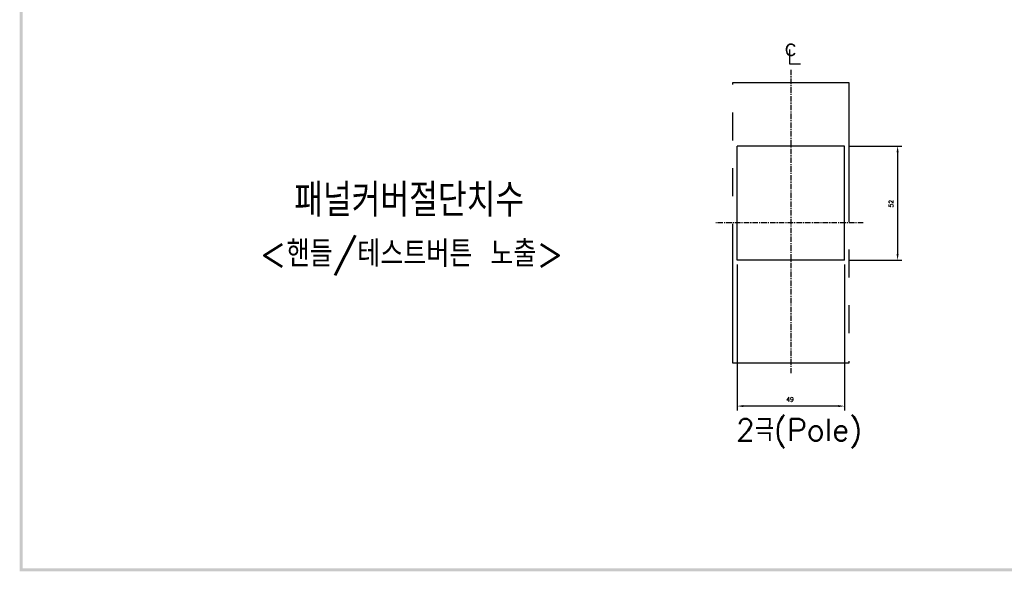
# Model space of a CAD drawing. Extents: x -26 to 1050, y -162 to 594.
# Tile 1 of 5: x -15 to 434, y -157 to 94. Entities that reach past the tile are written whole.
import ezdxf

# ---------------------------------------------------------------- set-up
doc = ezdxf.new("R2010")
doc.units = 0
doc.header["$MEASUREMENT"] = 0
doc.linetypes.add('CENTER', pattern=[2, 1.25, -0.25, 0.25, -0.25])
doc.linetypes.add('PHANTOMX2', pattern=[127, 63.5, -12.7, 12.7, -12.7, 12.7, -12.7])
for name, color, linetype in [('cen', 1, 'CENTER'), ('di', 3, 'CONTINUOUS'), ('DIM', 3, 'CONTINUOUS'), ('dwg', 7, 'CONTINUOUS'), ('NOTE', 4, 'CONTINUOUS'), ('ph', 6, 'PHANTOMX2')]:
    doc.layers.add(name, color=color, linetype=linetype)
doc.styles.add('K25', font='TXT', dxfattribs={"width": 0.9, "height": 2.5, "bigfont": 'TBHAN'})
doc.styles.add('KIM', font='ROMANS.shx', dxfattribs={"height": 5, "bigfont": 'GSG1.shx'})
doc.styles.get("Standard").update_dxf_attribs({"font": 'romans.shx', "height": 2, "bigfont": 'hgs.shx'})
doc.dimstyles.new('STANDARD$0', dxfattribs={"dimtxt": 5, "dimasz": 5, "dimexe": 1, "dimexo": 2, "dimgap": 2, "dimtad": 1, "dimdec": 4, "dimzin": 12, "dimdsep": 46, "dimtxsty": 'KIM', "dimcen": -1, "dimdle": 0.1, "dimadec": 0, "dimazin": 0, "dimtfac": 1, "dimtdec": 4, "dimtmove": 0, "dimatfit": 3, "dimfxl": 0, "dimtolj": 1, "dimtzin": 0, "dimarcsym": 0})

# ---------------------------------------------------------------- blocks, each defined once
blk = doc.blocks.new('*D157')
at = {"layer": 'di'}
for p, q in [((311.89, -17.35), (311.89, -83.89)), ((360.89, -17.35), (360.89, -83.89)), ((358.09, -81.89), (314.69, -81.89))]:
    blk.add_line(p, q, dxfattribs=at)
for points in [[(314.69, -81.42), (314.69, -82.35), (311.89, -81.89)], [(358.09, -81.42), (358.09, -82.35), (360.89, -81.89)]]:
    blk.add_solid(points, dxfattribs=at)
at = {"layer": 'di', "insert": (335.99, -78.89), "char_height": 2, "attachment_point": 5}
blk.add_mtext('\\A1;49', dxfattribs=at)
blk = doc.blocks.new('*D158')
at = {"layer": 'di'}
for p, q in [((362.89, 36.65), (387.08, 36.65)), ((385.08, 33.85), (385.08, -12.55)), ((362.89, -15.35), (387.08, -15.35))]:
    blk.add_line(p, q, dxfattribs=at)
for points in [[(384.61, 33.85), (385.55, 33.85), (385.08, 36.65)], [(384.61, -12.55), (385.55, -12.55), (385.08, -15.35)]]:
    blk.add_solid(points, dxfattribs=at)
at = {"layer": 'di', "insert": (382.08, 10.37), "char_height": 2, "attachment_point": 5, "rotation": 90}
blk.add_mtext('\\A1;52', dxfattribs=at)

msp = doc.modelspace()

# ---------------------------------------------------------------- linework, layer by layer
at = {"layer": 'cen', "ltscale": 2}
for p, q in [((336.395, 71.43), (336.395, -66.858)), ((369.393, 1.646), (302.224, 1.646))]:
    msp.add_line(p, q, dxfattribs=at)
at = {"layer": 'dwg', "color": 7}
for p, q in [((360.895, 36.646), (311.895, 36.646)), ((311.895, -15.354), (311.895, 36.646)), ((360.895, -15.354), (360.895, 36.646)), ((360.895, -15.354), (311.895, -15.354))]:
    msp.add_line(p, q, dxfattribs=at)
at = {"layer": 'dwg'}
for points in [[(-15.417, -157.196), (-14.117, -156.546), (-15.417, 589.004), (-14.117, 587.704)], [(1045.383, -157.196), (1044.083, -155.896), (-15.417, -157.196), (-14.117, -155.896)]]:
    msp.add_trace(points, dxfattribs=at)
at = {"layer": 'NOTE'}
for p, q in [((335.755, 80.645), (335.755, 74.126)), ((335.755, 74.126), (340.712, 74.126))]:
    msp.add_line(p, q, dxfattribs=at)
at = {"layer": 'ph'}
for p, q in [((309.895, -62.354), (309.895, 65.646)), ((309.895, 65.646), (362.895, 65.646)), ((362.895, 65.646), (362.895, -62.354)), ((362.895, -62.354), (309.895, -62.354))]:
    msp.add_line(p, q, dxfattribs=at)

# ---------------------------------------------------------------- texts
at = {"layer": 'di', "attachment_point": 1}
for s, insert, char_height, width in [('{\\Fromans,hgs|c129;패널커버절단치수}', (109.826, 19.472), 15, 177.9211), ('{\\Fromans,hgs|c129;2극(Pole)}', (311.36, -87.762), 10, 116.39597)]:
    msp.add_mtext(s, dxfattribs=dict(at, insert=insert, char_height=char_height, width=width))
at = {"layer": 'DIM', "insert": (94, -6.43), "char_height": 12, "width": 207.68749, "attachment_point": 1}
msp.add_mtext('\\pt156;<핸들/테스트버튼 노출>', dxfattribs=at)
at = {"layer": 'NOTE', "style": 'K25', "width": 0.9}
msp.add_text('c', height=7.925, dxfattribs=at).set_placement((333.539, 77.875))

# ---------------------------------------------------------------- dimensions: what is measured, and where the dimension line sits
at = {"layer": 'di'}
dim = msp.add_linear_dim(base=(385.081, -15.354), p1=(360.895, 36.646), p2=(360.895, -15.354), angle=90, dimstyle='STANDARD$0', override={"dimtxt": 3, "dimasz": 2.8, "dimexe": 2, "dimdec": 2, "dimzin": 8, "dimtxsty": 'Standard', "dimcen": 0, "dimclrd": 256, "dimclre": 256, "dimclrt": 256, "dimadec": 2, "dimazin": 2, "dimtfac": 0.6, "dimtdec": 2, "dimtzin": 8, "dimlwd": 65535, "dimlwe": 65535, "dimarcsym": 1}, dxfattribs=at)
dim.commit()
dim.dimension.update_dxf_attribs({"geometry": '*D158', "text_midpoint": (385.081, 10.371), "dimtype": 160})
dim = msp.add_linear_dim(base=(311.895, -81.888), p1=(360.895, -15.354), p2=(311.895, -15.354), dimstyle='STANDARD$0', override={"dimtxt": 3, "dimasz": 2.8, "dimexe": 2, "dimdec": 2, "dimzin": 8, "dimtxsty": 'Standard', "dimcen": 0, "dimclrd": 256, "dimclre": 256, "dimclrt": 256, "dimadec": 2, "dimazin": 2, "dimtfac": 0.6, "dimtdec": 2, "dimtzin": 8, "dimlwd": 65535, "dimlwe": 65535, "dimarcsym": 1}, dxfattribs=at)
dim.commit()
dim.dimension.update_dxf_attribs({"geometry": '*D157', "text_midpoint": (335.989, -81.888), "dimtype": 160})

doc.saveas('drawing.dxf')
